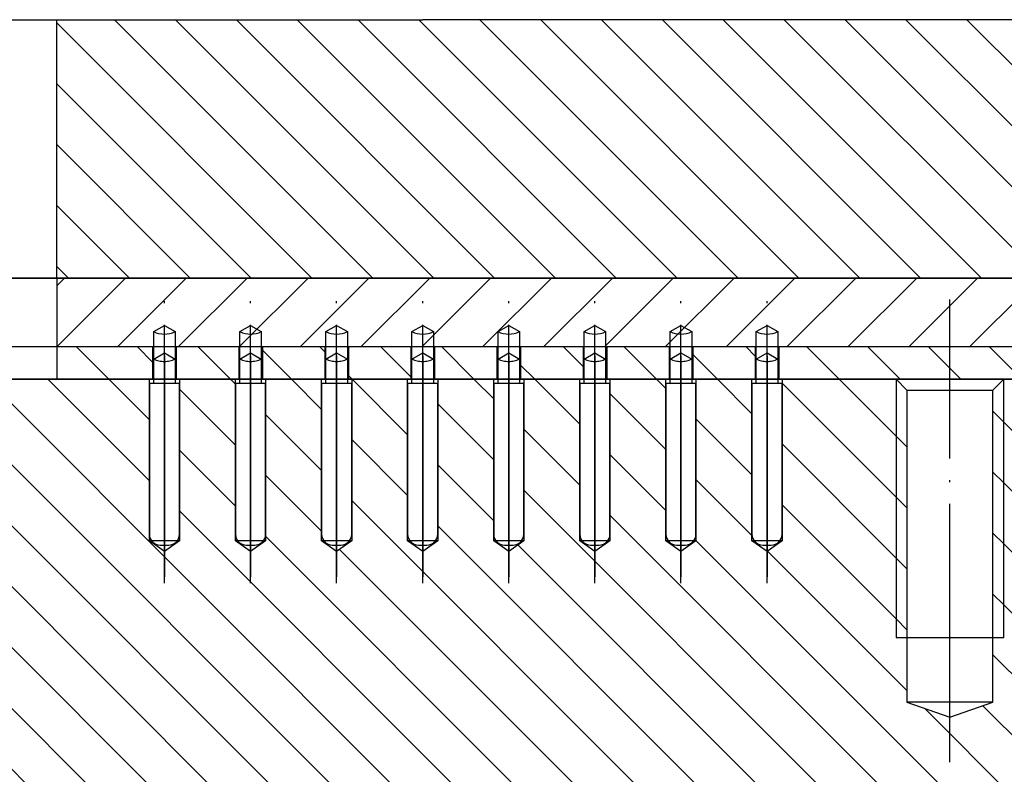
# Model space of a CAD drawing. Extents: x -1763 to 4575, y -3429 to 1051.
# Tile 59 of 80: x 3246 to 3292, y -2477 to -2442. Entities that reach past the tile are written whole.
import ezdxf

# ---------------------------------------------------------------- set-up
doc = ezdxf.new("R2010")
doc.units = 0
doc.linetypes.add('DASHED', pattern=[15, 7, -8])
doc.linetypes.add('DOT_CENTER', pattern=[14, 12, -1, 0, -1])
doc.layers.get('0').update_dxf_attribs({"linetype": 'CONTINUOUS'})
doc.layers.add('1', color=7, linetype='CONTINUOUS')
pattern_1 = [(135, (0, 0), (-1.4142136, -1.4142136), [])]

# ---------------------------------------------------------------- blocks, each defined once
blk = doc.blocks.new('DUTBD__34', base_point=(3055.22, -2456.951))
at = {"layer": '1', "linetype": 'CONTINUOUS'}
h = blk.add_hatch(dxfattribs=at)
h.set_pattern_fill('USER', color=3, scale=2, angle=45, pattern_type=0)
h.set_pattern_definition([(45, (0, 0), (-1.4142136, 1.4142136), [])])
h.paths.add_polyline_path([(3344.78, -2453.751), (3248, -2453.751), (3248, -2456.951), (3344.78, -2456.951)])
at = {"layer": '1', "color": 3, "linetype": 'CONTINUOUS'}
for p, q in [((3152, -2453.751), (3248, -2453.751)), ((3248, -2453.751), (3248, -2456.951)), ((3248, -2453.751), (3344.78, -2453.751)), ((3248, -2456.951), (3152, -2456.951)), ((3344.78, -2456.951), (3248, -2456.951))]:
    blk.add_line(p, q, dxfattribs=at)
blk = doc.blocks.new('ISOLATOR1_S', base_point=(3095, -2458.451))
at = {"layer": '1', "linetype": 'CONTINUOUS'}
h = blk.add_hatch(dxfattribs=at)
h.set_pattern_fill('USER', color=1, scale=2, angle=135, pattern_type=0)
h.set_pattern_definition(pattern_1)
h.paths.add_polyline_path([(3252.45, -2456.951), (3252.45, -2458.451), (3248, -2458.451), (3248, -2456.951)])
h = blk.add_hatch(dxfattribs=at)
h.set_pattern_fill('USER', color=1, scale=2, angle=135, pattern_type=0)
h.set_pattern_definition(pattern_1)
h.paths.add_polyline_path([(3256.45, -2456.951), (3256.45, -2458.451), (3253.55, -2458.451), (3253.55, -2456.951)])
h = blk.add_hatch(dxfattribs=at)
h.set_pattern_fill('USER', color=1, scale=2, angle=135, pattern_type=0)
h.set_pattern_definition(pattern_1)
h.paths.add_polyline_path([(3260.45, -2456.951), (3260.45, -2458.451), (3257.55, -2458.451), (3257.55, -2456.951)])
h = blk.add_hatch(dxfattribs=at)
h.set_pattern_fill('USER', color=1, scale=2, angle=135, pattern_type=0)
h.set_pattern_definition(pattern_1)
h.paths.add_polyline_path([(3264.45, -2456.951), (3264.45, -2458.451), (3261.55, -2458.451), (3261.55, -2456.951)])
h = blk.add_hatch(dxfattribs=at)
h.set_pattern_fill('USER', color=1, scale=2, angle=135, pattern_type=0)
h.set_pattern_definition(pattern_1)
h.paths.add_polyline_path([(3268.45, -2456.951), (3268.45, -2458.451), (3265.55, -2458.451), (3265.55, -2456.951)])
h = blk.add_hatch(dxfattribs=at)
h.set_pattern_fill('USER', color=1, scale=2, angle=135, pattern_type=0)
h.set_pattern_definition(pattern_1)
h.paths.add_polyline_path([(3272.45, -2456.951), (3272.45, -2458.451), (3269.55, -2458.451), (3269.55, -2456.951)])
h = blk.add_hatch(dxfattribs=at)
h.set_pattern_fill('USER', color=1, scale=2, angle=135, pattern_type=0)
h.set_pattern_definition(pattern_1)
h.paths.add_polyline_path([(3276.45, -2456.951), (3276.45, -2458.451), (3273.55, -2458.451), (3273.55, -2456.951)])
h = blk.add_hatch(dxfattribs=at)
h.set_pattern_fill('USER', color=1, scale=2, angle=135, pattern_type=0)
h.set_pattern_definition(pattern_1)
h.paths.add_polyline_path([(3280.45, -2456.951), (3280.45, -2458.451), (3277.55, -2458.451), (3277.55, -2456.951)])
h = blk.add_hatch(dxfattribs=at)
h.set_pattern_fill('USER', color=1, scale=2, angle=135, pattern_type=0)
h.set_pattern_definition(pattern_1)
h.paths.add_polyline_path([(3305, -2456.951), (3305, -2458.451), (3281.55, -2458.451), (3281.55, -2456.951)])
at = {"layer": '1', "color": 1, "linetype": 'CONTINUOUS'}
for p, q in [((3248, -2456.951), (3152, -2456.951)), ((3252.45, -2456.951), (3248, -2456.951)), ((3248, -2456.951), (3248, -2458.451)), ((3253.55, -2456.951), (3252.45, -2456.951)), ((3252.45, -2456.951), (3252.45, -2458.451)), ((3256.45, -2456.951), (3253.55, -2456.951)), ((3253.55, -2456.951), (3253.55, -2458.451)), ((3257.55, -2456.951), (3256.45, -2456.951)), ((3256.45, -2456.951), (3256.45, -2458.451)), ((3260.45, -2456.951), (3257.55, -2456.951)), ((3257.55, -2456.951), (3257.55, -2458.451)), ((3261.55, -2456.951), (3260.45, -2456.951)), ((3260.45, -2456.951), (3260.45, -2458.451)), ((3264.45, -2456.951), (3261.55, -2456.951)), ((3261.55, -2456.951), (3261.55, -2458.451)), ((3265.55, -2456.951), (3264.45, -2456.951)), ((3264.45, -2456.951), (3264.45, -2458.451)), ((3268.45, -2456.951), (3265.55, -2456.951)), ((3265.55, -2456.951), (3265.55, -2458.451)), ((3269.55, -2456.951), (3268.45, -2456.951)), ((3268.45, -2456.951), (3268.45, -2458.451)), ((3272.45, -2456.951), (3269.55, -2456.951)), ((3269.55, -2456.951), (3269.55, -2458.451)), ((3273.55, -2456.951), (3272.45, -2456.951)), ((3272.45, -2456.951), (3272.45, -2458.451)), ((3276.45, -2456.951), (3273.55, -2456.951)), ((3273.55, -2456.951), (3273.55, -2458.451)), ((3277.55, -2456.951), (3276.45, -2456.951)), ((3276.45, -2456.951), (3276.45, -2458.451)), ((3280.45, -2456.951), (3277.55, -2456.951)), ((3277.55, -2456.951), (3277.55, -2458.451)), ((3281.55, -2456.951), (3280.45, -2456.951)), ((3280.45, -2456.951), (3280.45, -2458.451)), ((3281.55, -2456.951), (3281.55, -2458.451)), ((3305, -2456.951), (3281.55, -2456.951)), ((3152, -2458.451), (3248, -2458.451)), ((3248, -2458.451), (3252.45, -2458.451)), ((3252.45, -2458.451), (3253.55, -2458.451)), ((3253.55, -2458.451), (3256.45, -2458.451)), ((3256.45, -2458.451), (3257.55, -2458.451)), ((3257.55, -2458.451), (3260.45, -2458.451)), ((3260.45, -2458.451), (3261.55, -2458.451)), ((3261.55, -2458.451), (3264.45, -2458.451)), ((3264.45, -2458.451), (3265.55, -2458.451)), ((3265.55, -2458.451), (3268.45, -2458.451)), ((3268.45, -2458.451), (3269.55, -2458.451)), ((3269.55, -2458.451), (3272.45, -2458.451)), ((3272.45, -2458.451), (3273.55, -2458.451)), ((3273.55, -2458.451), (3276.45, -2458.451)), ((3276.45, -2458.451), (3277.55, -2458.451)), ((3277.55, -2458.451), (3280.45, -2458.451)), ((3280.45, -2458.451), (3281.55, -2458.451)), ((3281.55, -2458.451), (3305, -2458.451))]:
    blk.add_line(p, q, dxfattribs=at)
blk = doc.blocks.new('GND_POGO__45', base_point=(3248.304, -2468.879))
at = {"layer": '1', "color": 6, "linetype": 'DOT_CENTER'}
blk.add_line((3253, -2467.918), (3253, -2454.399), dxfattribs=at)
at = {"layer": '1', "color": 6, "linetype": 'CONTINUOUS'}
for p, q in [((3252.5, -2456.24), (3253, -2455.951)), ((3253, -2455.951), (3253.5, -2456.24)), ((3252.5, -2458.651), (3252.5, -2456.24)), ((3253.5, -2456.24), (3253.5, -2458.651)), ((3252.5, -2458.651), (3252.3, -2458.651)), ((3252.3, -2458.651), (3252.3, -2465.651)), ((3253.5, -2458.651), (3252.5, -2458.651)), ((3253.7, -2458.651), (3253.5, -2458.651)), ((3253.7, -2465.651), (3253.7, -2458.651)), ((3252.8, -2466.151), (3253.2, -2466.151))]:
    blk.add_line(p, q, dxfattribs=at)
at = {"layer": '1', "color": 6, "linetype": 'DASHED'}
for p, q in [((3252.5, -2457.51), (3253, -2457.221)), ((3253, -2457.221), (3253.5, -2457.51))]:
    blk.add_line(p, q, dxfattribs=at)
at = {"layer": '1', "color": 6, "linetype": 'CONTINUOUS'}
for centre, radius, start, end in [((3253, -2455.199), 1.155, -115.6627, -64.3373), ((3252.8, -2465.651), 0.5, 180, -90), ((3253.2, -2465.651), 0.5, -90, 0)]:
    blk.add_arc(centre, radius, start, end, dxfattribs=at)
at = {"layer": '1', "color": 6, "linetype": 'DASHED'}
blk.add_arc((3253, -2456.469), 1.155, -115.6627, -64.3373, dxfattribs=at)
blk = doc.blocks.new('GND_POGO__46', base_point=(3252.304, -2468.879))
at = {"layer": '1', "color": 6, "linetype": 'DOT_CENTER'}
blk.add_line((3257, -2467.918), (3257, -2454.399), dxfattribs=at)
at = {"layer": '1', "color": 6, "linetype": 'CONTINUOUS'}
for p, q in [((3256.5, -2456.24), (3257, -2455.951)), ((3257, -2455.951), (3257.5, -2456.24)), ((3256.5, -2458.651), (3256.5, -2456.24)), ((3257.5, -2456.24), (3257.5, -2458.651)), ((3256.3, -2458.651), (3256.3, -2465.651)), ((3256.5, -2458.651), (3256.3, -2458.651)), ((3257.5, -2458.651), (3256.5, -2458.651)), ((3257.7, -2458.651), (3257.5, -2458.651)), ((3257.7, -2465.651), (3257.7, -2458.651)), ((3256.8, -2466.151), (3257.2, -2466.151))]:
    blk.add_line(p, q, dxfattribs=at)
at = {"layer": '1', "color": 6, "linetype": 'DASHED'}
for p, q in [((3256.5, -2457.51), (3257, -2457.221)), ((3257, -2457.221), (3257.5, -2457.51))]:
    blk.add_line(p, q, dxfattribs=at)
at = {"layer": '1', "color": 6, "linetype": 'CONTINUOUS'}
for centre, radius, start, end in [((3257, -2455.199), 1.155, -115.6627, -64.3373), ((3256.8, -2465.651), 0.5, 180, -90), ((3257.2, -2465.651), 0.5, -90, 0)]:
    blk.add_arc(centre, radius, start, end, dxfattribs=at)
at = {"layer": '1', "color": 6, "linetype": 'DASHED'}
blk.add_arc((3257, -2456.469), 1.155, -115.6627, -64.3373, dxfattribs=at)
blk = doc.blocks.new('GND_POGO__47', base_point=(3256.304, -2468.879))
at = {"layer": '1', "color": 6, "linetype": 'DOT_CENTER'}
blk.add_line((3261, -2467.918), (3261, -2454.399), dxfattribs=at)
at = {"layer": '1', "color": 6, "linetype": 'CONTINUOUS'}
for p, q in [((3260.5, -2456.24), (3261, -2455.951)), ((3261, -2455.951), (3261.5, -2456.24)), ((3260.5, -2458.651), (3260.5, -2456.24)), ((3261.5, -2456.24), (3261.5, -2458.651)), ((3260.3, -2458.651), (3260.3, -2465.651)), ((3260.5, -2458.651), (3260.3, -2458.651)), ((3261.5, -2458.651), (3260.5, -2458.651)), ((3261.7, -2458.651), (3261.5, -2458.651)), ((3261.7, -2465.651), (3261.7, -2458.651)), ((3260.8, -2466.151), (3261.2, -2466.151))]:
    blk.add_line(p, q, dxfattribs=at)
at = {"layer": '1', "color": 6, "linetype": 'DASHED'}
for p, q in [((3260.5, -2457.51), (3261, -2457.221)), ((3261, -2457.221), (3261.5, -2457.51))]:
    blk.add_line(p, q, dxfattribs=at)
at = {"layer": '1', "color": 6, "linetype": 'CONTINUOUS'}
for centre, radius, start, end in [((3261, -2455.199), 1.155, -115.6627, -64.3373), ((3260.8, -2465.651), 0.5, 180, -90), ((3261.2, -2465.651), 0.5, -90, 0)]:
    blk.add_arc(centre, radius, start, end, dxfattribs=at)
at = {"layer": '1', "color": 6, "linetype": 'DASHED'}
blk.add_arc((3261, -2456.469), 1.155, -115.6627, -64.3373, dxfattribs=at)
blk = doc.blocks.new('GND_POGO__48', base_point=(3260.304, -2468.879))
at = {"layer": '1', "color": 6, "linetype": 'DOT_CENTER'}
blk.add_line((3265, -2467.918), (3265, -2454.399), dxfattribs=at)
at = {"layer": '1', "color": 6, "linetype": 'CONTINUOUS'}
for p, q in [((3264.5, -2456.24), (3265, -2455.951)), ((3265, -2455.951), (3265.5, -2456.24)), ((3264.5, -2458.651), (3264.5, -2456.24)), ((3265.5, -2456.24), (3265.5, -2458.651)), ((3264.3, -2458.651), (3264.3, -2465.651)), ((3264.5, -2458.651), (3264.3, -2458.651)), ((3265.5, -2458.651), (3264.5, -2458.651)), ((3265.7, -2458.651), (3265.5, -2458.651)), ((3265.7, -2465.651), (3265.7, -2458.651)), ((3264.8, -2466.151), (3265.2, -2466.151))]:
    blk.add_line(p, q, dxfattribs=at)
at = {"layer": '1', "color": 6, "linetype": 'DASHED'}
for p, q in [((3264.5, -2457.51), (3265, -2457.221)), ((3265, -2457.221), (3265.5, -2457.51))]:
    blk.add_line(p, q, dxfattribs=at)
at = {"layer": '1', "color": 6, "linetype": 'CONTINUOUS'}
for centre, radius, start, end in [((3265, -2455.199), 1.155, -115.6627, -64.3373), ((3264.8, -2465.651), 0.5, 180, -90), ((3265.2, -2465.651), 0.5, -90, 0)]:
    blk.add_arc(centre, radius, start, end, dxfattribs=at)
at = {"layer": '1', "color": 6, "linetype": 'DASHED'}
blk.add_arc((3265, -2456.469), 1.155, -115.6627, -64.3373, dxfattribs=at)
blk = doc.blocks.new('GND_POGO__49', base_point=(3264.304, -2468.879))
at = {"layer": '1', "color": 6, "linetype": 'DOT_CENTER'}
blk.add_line((3269, -2467.918), (3269, -2454.399), dxfattribs=at)
at = {"layer": '1', "color": 6, "linetype": 'CONTINUOUS'}
for p, q in [((3268.5, -2456.24), (3269, -2455.951)), ((3269, -2455.951), (3269.5, -2456.24)), ((3268.5, -2458.651), (3268.5, -2456.24)), ((3269.5, -2456.24), (3269.5, -2458.651)), ((3268.3, -2458.651), (3268.3, -2465.651)), ((3268.5, -2458.651), (3268.3, -2458.651)), ((3269.5, -2458.651), (3268.5, -2458.651)), ((3269.7, -2458.651), (3269.5, -2458.651)), ((3269.7, -2465.651), (3269.7, -2458.651)), ((3268.8, -2466.151), (3269.2, -2466.151))]:
    blk.add_line(p, q, dxfattribs=at)
at = {"layer": '1', "color": 6, "linetype": 'DASHED'}
for p, q in [((3268.5, -2457.51), (3269, -2457.221)), ((3269, -2457.221), (3269.5, -2457.51))]:
    blk.add_line(p, q, dxfattribs=at)
at = {"layer": '1', "color": 6, "linetype": 'CONTINUOUS'}
for centre, radius, start, end in [((3269, -2455.199), 1.155, -115.6627, -64.3373), ((3268.8, -2465.651), 0.5, 180, -90), ((3269.2, -2465.651), 0.5, -90, 0)]:
    blk.add_arc(centre, radius, start, end, dxfattribs=at)
at = {"layer": '1', "color": 6, "linetype": 'DASHED'}
blk.add_arc((3269, -2456.469), 1.155, -115.6627, -64.3373, dxfattribs=at)
blk = doc.blocks.new('GND_POGO__50', base_point=(3268.304, -2468.879))
at = {"layer": '1', "color": 6, "linetype": 'DOT_CENTER'}
blk.add_line((3273, -2467.918), (3273, -2454.399), dxfattribs=at)
at = {"layer": '1', "color": 6, "linetype": 'CONTINUOUS'}
for p, q in [((3272.5, -2456.24), (3273, -2455.951)), ((3273, -2455.951), (3273.5, -2456.24)), ((3272.5, -2458.651), (3272.5, -2456.24)), ((3273.5, -2456.24), (3273.5, -2458.651)), ((3272.3, -2458.651), (3272.3, -2465.651)), ((3272.5, -2458.651), (3272.3, -2458.651)), ((3273.5, -2458.651), (3272.5, -2458.651)), ((3273.7, -2458.651), (3273.5, -2458.651)), ((3273.7, -2465.651), (3273.7, -2458.651)), ((3272.8, -2466.151), (3273.2, -2466.151))]:
    blk.add_line(p, q, dxfattribs=at)
at = {"layer": '1', "color": 6, "linetype": 'DASHED'}
for p, q in [((3272.5, -2457.51), (3273, -2457.221)), ((3273, -2457.221), (3273.5, -2457.51))]:
    blk.add_line(p, q, dxfattribs=at)
at = {"layer": '1', "color": 6, "linetype": 'CONTINUOUS'}
for centre, radius, start, end in [((3273, -2455.199), 1.155, -115.6627, -64.3373), ((3272.8, -2465.651), 0.5, 180, -90), ((3273.2, -2465.651), 0.5, -90, 0)]:
    blk.add_arc(centre, radius, start, end, dxfattribs=at)
at = {"layer": '1', "color": 6, "linetype": 'DASHED'}
blk.add_arc((3273, -2456.469), 1.155, -115.6627, -64.3373, dxfattribs=at)
blk = doc.blocks.new('GND_POGO__51', base_point=(3272.304, -2468.879))
at = {"layer": '1', "color": 6, "linetype": 'DOT_CENTER'}
blk.add_line((3277, -2467.918), (3277, -2454.399), dxfattribs=at)
at = {"layer": '1', "color": 6, "linetype": 'CONTINUOUS'}
for p, q in [((3276.5, -2456.24), (3277, -2455.951)), ((3277, -2455.951), (3277.5, -2456.24)), ((3276.5, -2458.651), (3276.5, -2456.24)), ((3277.5, -2456.24), (3277.5, -2458.651)), ((3276.3, -2458.651), (3276.3, -2465.651)), ((3276.5, -2458.651), (3276.3, -2458.651)), ((3277.5, -2458.651), (3276.5, -2458.651)), ((3277.7, -2458.651), (3277.5, -2458.651)), ((3277.7, -2465.651), (3277.7, -2458.651)), ((3276.8, -2466.151), (3277.2, -2466.151))]:
    blk.add_line(p, q, dxfattribs=at)
at = {"layer": '1', "color": 6, "linetype": 'DASHED'}
for p, q in [((3276.5, -2457.51), (3277, -2457.221)), ((3277, -2457.221), (3277.5, -2457.51))]:
    blk.add_line(p, q, dxfattribs=at)
at = {"layer": '1', "color": 6, "linetype": 'CONTINUOUS'}
for centre, radius, start, end in [((3277, -2455.199), 1.155, -115.6627, -64.3373), ((3276.8, -2465.651), 0.5, 180, -90), ((3277.2, -2465.651), 0.5, -90, 0)]:
    blk.add_arc(centre, radius, start, end, dxfattribs=at)
at = {"layer": '1', "color": 6, "linetype": 'DASHED'}
blk.add_arc((3277, -2456.469), 1.155, -115.6627, -64.3373, dxfattribs=at)
blk = doc.blocks.new('GND_POGO__52', base_point=(3276.304, -2468.879))
at = {"layer": '1', "color": 6, "linetype": 'DOT_CENTER'}
blk.add_line((3281, -2467.918), (3281, -2454.399), dxfattribs=at)
at = {"layer": '1', "color": 6, "linetype": 'CONTINUOUS'}
for p, q in [((3280.5, -2456.24), (3281, -2455.951)), ((3281, -2455.951), (3281.5, -2456.24)), ((3280.5, -2458.651), (3280.5, -2456.24)), ((3281.5, -2456.24), (3281.5, -2458.651)), ((3280.3, -2458.651), (3280.3, -2465.651)), ((3280.5, -2458.651), (3280.3, -2458.651)), ((3281.5, -2458.651), (3280.5, -2458.651)), ((3281.7, -2458.651), (3281.5, -2458.651)), ((3281.7, -2465.651), (3281.7, -2458.651)), ((3280.8, -2466.151), (3281.2, -2466.151))]:
    blk.add_line(p, q, dxfattribs=at)
at = {"layer": '1', "color": 6, "linetype": 'DASHED'}
for p, q in [((3280.5, -2457.51), (3281, -2457.221)), ((3281, -2457.221), (3281.5, -2457.51))]:
    blk.add_line(p, q, dxfattribs=at)
at = {"layer": '1', "color": 6, "linetype": 'CONTINUOUS'}
for centre, radius, start, end in [((3281, -2455.199), 1.155, -115.6627, -64.3373), ((3280.8, -2465.651), 0.5, 180, -90), ((3281.2, -2465.651), 0.5, -90, 0)]:
    blk.add_arc(centre, radius, start, end, dxfattribs=at)
at = {"layer": '1', "color": 6, "linetype": 'DASHED'}
blk.add_arc((3281, -2456.469), 1.155, -115.6627, -64.3373, dxfattribs=at)
blk = doc.blocks.new('POGORING_S', base_point=(3100, -2500.508))
at = {"layer": '1', "linetype": 'CONTINUOUS'}
h = blk.add_hatch(dxfattribs=at)
h.set_pattern_fill('USER', scale=2, angle=135, pattern_type=0)
h.set_pattern_definition(pattern_1)
h.paths.add_polyline_path([(3260.3, -2458.451), (3260.3, -2465.951), (3261, -2466.451), (3261.7, -2465.951), (3261.7, -2458.451), (3264.3, -2458.451), (3264.3, -2465.951), (3265, -2466.451), (3265.7, -2465.951), (3265.7, -2458.451), (3268.3, -2458.451), (3268.3, -2465.951), (3269, -2466.451), (3269.7, -2465.951), (3269.7, -2458.451), (3272.3, -2458.451), (3272.3, -2465.951), (3273, -2466.451), (3273.7, -2465.951), (3273.7, -2458.451), (3276.3, -2458.451), (3276.3, -2465.951), (3277, -2466.451), (3277.7, -2465.951), (3277.7, -2458.451), (3280.3, -2458.451), (3280.3, -2465.951), (3281, -2466.451), (3281.7, -2465.951), (3281.7, -2458.451), (3287, -2458.451), (3287, -2470.451), (3287.5, -2470.451), (3287.5, -2473.451), (3289.5, -2474.151), (3291.5, -2473.451), (3291.5, -2470.451), (3292, -2470.451), (3292, -2458.451), (3305, -2458.451), (3305, -2480.451), (3287.5, -2480.451), (3287.5, -2488.451), (3281.7, -2488.451), (3281.7, -2480.951), (3281, -2480.451), (3280.3, -2480.951), (3280.3, -2488.451), (3277.7, -2488.451), (3277.7, -2480.951), (3277, -2480.451), (3276.3, -2480.951), (3276.3, -2488.451), (3273.7, -2488.451), (3273.7, -2480.951), (3273, -2480.451), (3272.3, -2480.951), (3272.3, -2488.451), (3269.7, -2488.451), (3269.7, -2480.951), (3269, -2480.451), (3268.3, -2480.951), (3268.3, -2488.451), (3265.7, -2488.451), (3265.7, -2480.951), (3265, -2480.451), (3264.3, -2480.951), (3264.3, -2488.451), (3261.7, -2488.451), (3261.7, -2480.951), (3261, -2480.451), (3260.3, -2480.951), (3260.3, -2488.451), (3257.7, -2488.451), (3257.7, -2480.951), (3257, -2480.451), (3256.3, -2480.951), (3256.3, -2488.451), (3253.7, -2488.451), (3253.7, -2480.951), (3253, -2480.451), (3252.3, -2480.951), (3252.3, -2488.451), (3249.4, -2488.451), (3249.4, -2484.451), (3249.2, -2484.451), (3249.2, -2482.451), (3248.4, -2481.951), (3247.6, -2482.451), (3247.6, -2484.451), (3247.4, -2484.451), (3247.4, -2488.451), (3246.5, -2488.451), (3246.5, -2480.451), (3245, -2480.451), (3245, -2458.451), (3252.3, -2458.451), (3252.3, -2465.951), (3253, -2466.451), (3253.7, -2465.951), (3253.7, -2458.451), (3256.3, -2458.451), (3256.3, -2465.951), (3257, -2466.451), (3257.7, -2465.951), (3257.7, -2458.451)])
h = blk.add_hatch(dxfattribs=at)
h.set_pattern_fill('USER', scale=2, angle=135, pattern_type=0)
h.set_pattern_definition(pattern_1)
h.paths.add_polyline_path([(3287.5, -2458.951), (3287.5, -2470.451), (3287, -2470.451), (3287, -2458.451)])
h = blk.add_hatch(dxfattribs=at)
h.set_pattern_fill('USER', scale=2, angle=135, pattern_type=0)
h.set_pattern_definition(pattern_1)
h.paths.add_polyline_path([(3292, -2458.451), (3292, -2470.451), (3291.5, -2470.451), (3291.5, -2458.951)])
at = {"layer": '1', "color": 7, "linetype": 'DOT_CENTER'}
for p, q in [((3289.5, -2476.232), (3289.5, -2454.752)), ((3253, -2457.359), (3253, -2458.451)), ((3257, -2457.359), (3257, -2458.451)), ((3261, -2457.359), (3261, -2458.451)), ((3265, -2457.359), (3265, -2458.451)), ((3269, -2457.359), (3269, -2458.451)), ((3273, -2457.359), (3273, -2458.451)), ((3277, -2457.359), (3277, -2458.451)), ((3281, -2457.359), (3281, -2458.451)), ((3253, -2458.451), (3253, -2465.951)), ((3257, -2458.451), (3257, -2465.951)), ((3261, -2458.451), (3261, -2465.951)), ((3265, -2458.451), (3265, -2465.951)), ((3269, -2458.451), (3269, -2465.951)), ((3273, -2458.451), (3273, -2465.951)), ((3277, -2458.451), (3277, -2465.951)), ((3281, -2458.451), (3281, -2465.951)), ((3253, -2465.951), (3253, -2466.451)), ((3257, -2465.951), (3257, -2466.451)), ((3261, -2465.951), (3261, -2466.451)), ((3265, -2465.951), (3265, -2466.451)), ((3269, -2465.951), (3269, -2466.451)), ((3273, -2465.951), (3273, -2466.451)), ((3277, -2465.951), (3277, -2466.451)), ((3281, -2465.951), (3281, -2466.451)), ((3253, -2466.451), (3253, -2467.627)), ((3257, -2466.451), (3257, -2467.627)), ((3261, -2466.451), (3261, -2467.627)), ((3265, -2466.451), (3265, -2467.627)), ((3269, -2466.451), (3269, -2467.627)), ((3273, -2466.451), (3273, -2467.627)), ((3277, -2466.451), (3277, -2467.627)), ((3281, -2466.451), (3281, -2467.627))]:
    blk.add_line(p, q, dxfattribs=at)
at = {"layer": '1', "color": 7, "linetype": 'CONTINUOUS'}
for p, q in [((3252.3, -2458.451), (3245, -2458.451)), ((3253, -2458.451), (3252.3, -2458.451)), ((3252.3, -2465.951), (3252.3, -2458.451)), ((3253.7, -2458.451), (3253, -2458.451)), ((3256.3, -2458.451), (3253.7, -2458.451)), ((3253.7, -2458.451), (3253.7, -2465.951)), ((3257, -2458.451), (3256.3, -2458.451)), ((3256.3, -2465.951), (3256.3, -2458.451)), ((3257.7, -2458.451), (3257, -2458.451)), ((3260.3, -2458.451), (3257.7, -2458.451)), ((3257.7, -2458.451), (3257.7, -2465.951)), ((3261, -2458.451), (3260.3, -2458.451)), ((3260.3, -2465.951), (3260.3, -2458.451)), ((3261.7, -2458.451), (3261, -2458.451)), ((3264.3, -2458.451), (3261.7, -2458.451)), ((3261.7, -2458.451), (3261.7, -2465.951)), ((3265, -2458.451), (3264.3, -2458.451)), ((3264.3, -2465.951), (3264.3, -2458.451)), ((3265.7, -2458.451), (3265, -2458.451)), ((3268.3, -2458.451), (3265.7, -2458.451)), ((3265.7, -2458.451), (3265.7, -2465.951)), ((3269, -2458.451), (3268.3, -2458.451)), ((3268.3, -2465.951), (3268.3, -2458.451)), ((3269.7, -2458.451), (3269, -2458.451)), ((3272.3, -2458.451), (3269.7, -2458.451)), ((3269.7, -2458.451), (3269.7, -2465.951)), ((3273, -2458.451), (3272.3, -2458.451)), ((3272.3, -2465.951), (3272.3, -2458.451)), ((3273.7, -2458.451), (3273, -2458.451)), ((3276.3, -2458.451), (3273.7, -2458.451)), ((3273.7, -2458.451), (3273.7, -2465.951)), ((3277, -2458.451), (3276.3, -2458.451)), ((3276.3, -2465.951), (3276.3, -2458.451)), ((3277.7, -2458.451), (3277, -2458.451)), ((3280.3, -2458.451), (3277.7, -2458.451)), ((3277.7, -2458.451), (3277.7, -2465.951)), ((3281, -2458.451), (3280.3, -2458.451)), ((3280.3, -2465.951), (3280.3, -2458.451)), ((3281.7, -2458.451), (3281, -2458.451)), ((3287, -2458.451), (3281.7, -2458.451)), ((3281.7, -2458.451), (3281.7, -2465.951)), ((3287, -2458.451), (3287.5, -2458.951)), ((3292, -2458.451), (3287, -2458.451)), ((3287, -2458.451), (3287, -2470.451)), ((3291.5, -2458.951), (3292, -2458.451)), ((3292, -2470.451), (3292, -2458.451)), ((3305, -2458.451), (3292, -2458.451)), ((3287.5, -2458.951), (3291.5, -2458.951)), ((3287.5, -2458.951), (3287.5, -2470.451)), ((3291.5, -2470.451), (3291.5, -2458.951)), ((3253, -2465.951), (3252.3, -2465.951)), ((3253, -2466.451), (3252.3, -2465.951)), ((3253.7, -2465.951), (3253, -2466.451)), ((3253.7, -2465.951), (3253, -2465.951)), ((3257, -2465.951), (3256.3, -2465.951)), ((3257, -2466.451), (3256.3, -2465.951)), ((3257.7, -2465.951), (3257, -2466.451)), ((3257.7, -2465.951), (3257, -2465.951)), ((3261, -2465.951), (3260.3, -2465.951)), ((3261, -2466.451), (3260.3, -2465.951)), ((3261.7, -2465.951), (3261, -2466.451)), ((3261.7, -2465.951), (3261, -2465.951)), ((3265, -2465.951), (3264.3, -2465.951)), ((3265, -2466.451), (3264.3, -2465.951)), ((3265.7, -2465.951), (3265, -2466.451)), ((3265.7, -2465.951), (3265, -2465.951)), ((3269, -2465.951), (3268.3, -2465.951)), ((3269, -2466.451), (3268.3, -2465.951)), ((3269.7, -2465.951), (3269, -2466.451)), ((3269.7, -2465.951), (3269, -2465.951)), ((3273, -2465.951), (3272.3, -2465.951)), ((3273, -2466.451), (3272.3, -2465.951)), ((3273.7, -2465.951), (3273, -2466.451)), ((3273.7, -2465.951), (3273, -2465.951)), ((3277, -2465.951), (3276.3, -2465.951)), ((3277, -2466.451), (3276.3, -2465.951)), ((3277.7, -2465.951), (3277, -2466.451)), ((3277.7, -2465.951), (3277, -2465.951)), ((3281, -2465.951), (3280.3, -2465.951)), ((3281, -2466.451), (3280.3, -2465.951)), ((3281.7, -2465.951), (3281, -2466.451)), ((3281.7, -2465.951), (3281, -2465.951)), ((3287, -2470.451), (3287.5, -2470.451)), ((3287.5, -2470.451), (3287.5, -2473.451)), ((3287.5, -2470.451), (3291.5, -2470.451)), ((3291.5, -2470.451), (3292, -2470.451)), ((3291.5, -2473.451), (3291.5, -2470.451)), ((3287.5, -2473.451), (3289.5, -2474.151)), ((3291.5, -2473.451), (3287.5, -2473.451)), ((3289.5, -2474.151), (3291.5, -2473.451))]:
    blk.add_line(p, q, dxfattribs=at)
at = {"layer": '1'}
for name, p in [('GND_POGO__45', (3248.304, -2468.879)), ('GND_POGO__46', (3252.304, -2468.879)), ('GND_POGO__47', (3256.304, -2468.879)), ('GND_POGO__48', (3260.304, -2468.879)), ('GND_POGO__49', (3264.304, -2468.879)), ('GND_POGO__50', (3268.304, -2468.879)), ('GND_POGO__51', (3272.304, -2468.879)), ('GND_POGO__52', (3276.304, -2468.879)), ('ISOLATOR1_S', (3095, -2458.451))]:
    blk.add_blockref(name, p, dxfattribs=at)
blk = doc.blocks.new('STIFF_PLATE_F', base_point=(3200, -2441.751))
at = {"layer": '1', "linetype": 'CONTINUOUS'}
h = blk.add_hatch(dxfattribs=at)
h.set_pattern_fill('USER', color=5, scale=2, angle=135, pattern_type=0)
h.set_pattern_definition(pattern_1)
h.paths.add_polyline_path([(3248, -2441.751), (3265, -2441.751), (3354, -2441.751), (3354, -2453.751), (3283.33, -2453.751), (3248, -2453.751)])
at = {"layer": '1', "color": 5, "linetype": 'CONTINUOUS'}
for p, q in [((3200, -2441.751), (3248, -2441.751)), ((3248, -2453.751), (3248, -2441.751)), ((3248, -2441.751), (3265, -2441.751)), ((3354, -2441.751), (3265, -2441.751)), ((3248, -2453.751), (3200, -2453.751)), ((3283.33, -2453.751), (3248, -2453.751)), ((3354, -2453.751), (3283.33, -2453.751))]:
    blk.add_line(p, q, dxfattribs=at)
blk = doc.blocks.new('PRESSER_ASSY_S', base_point=(3044, -2500.508))
at = {"layer": '1'}
for name, p in [('STIFF_PLATE_F', (3200, -2441.751)), ('POGORING_S', (3100, -2500.508)), ('DUTBD__34', (3055.22, -2456.951))]:
    blk.add_blockref(name, p, dxfattribs=at)
blk = doc.blocks.new('WP_DOCK_FIN', base_point=(2963.309, -2512.208))
at = {"layer": '1'}
blk.add_blockref('PRESSER_ASSY_S', (3044, -2500.508), dxfattribs=at)
blk = doc.blocks.new('D-E7015-60015-1S11A', base_point=(3568.527, -1838.199))
at = {"layer": '1'}
blk.add_blockref('WP_DOCK_FIN', (2963.309, -2512.208), dxfattribs=at)
blk = doc.blocks.new('WPIF_TSK__54', base_point=(3237.824, -3712.742))
blk.add_blockref('D-E7015-60015-1S11A', (3568.527, -1838.199))
blk = doc.blocks.new('C-E2803-62282-1S11B__55', base_point=(3200, -2449.251))
at = {"layer": '1'}
blk.add_blockref('WPIF_TSK__54', (3237.824, -3712.742), dxfattribs=at)

msp = doc.modelspace()

# ---------------------------------------------------------------- block references
at = {"layer": '1'}
msp.add_blockref('C-E2803-62282-1S11B__55', (3200, -2449.251), dxfattribs=at)

doc.saveas('drawing.dxf')
